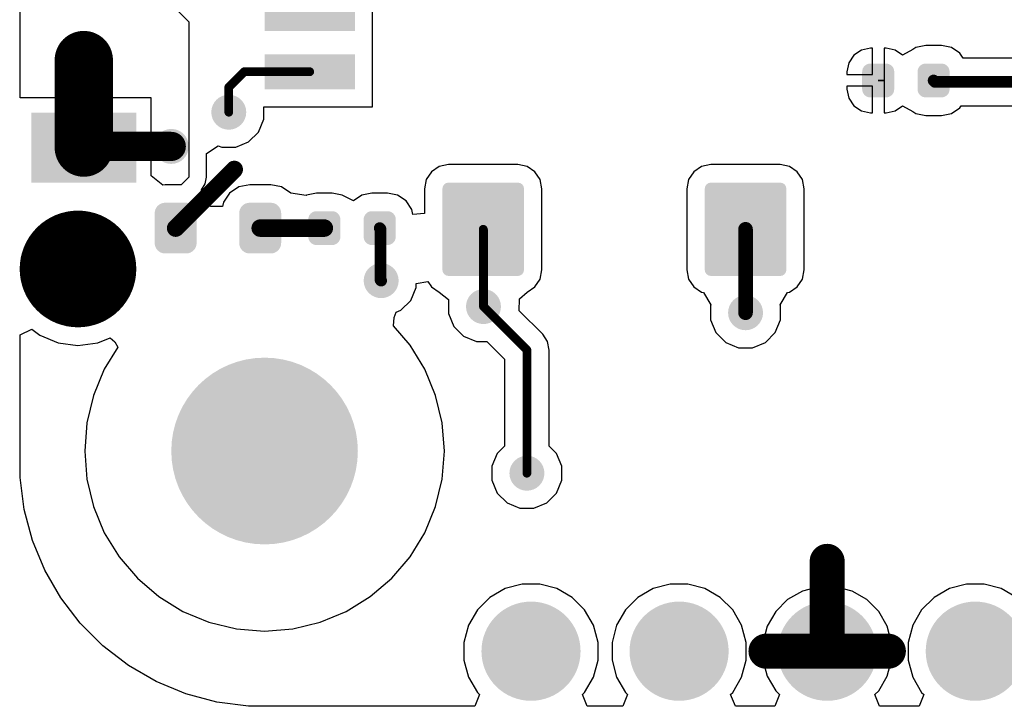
# Model space of a CAD drawing. Header units: inches. Extents: x 0.3 to 40.7, y 0.3 to 25.1.
# Tile 1 of 7: x 0.3 to 17.2, y 0.3 to 12.1. Entities that reach past the tile are written whole.
import ezdxf

# ---------------------------------------------------------------- set-up
doc = ezdxf.new("R2010")
doc.units = ezdxf.units.IN
for name, color, linetype in [('Pad Holes', 156, 'Continuous'), ('TOP', 1, 'Continuous'), ('Via Holes', 16, 'Continuous')]:
    doc.layers.add(name, color=color, linetype=linetype)

# ---------------------------------------------------------------- blocks, each defined once
blk = doc.blocks.new('RES_0402_3434')
at = {"layer": 'TOP'}
h = blk.add_hatch(color=1, dxfattribs=at)
edge = h.paths.add_edge_path()
edge.add_arc((-0.34025205, -0.14975078), 0.14024864, 270, 360)
edge.add_line((-0.20000341, -0.14975078), (-0.20000341, 0.14975078))
edge.add_arc((-0.34025205, 0.14975078), 0.14024864, 0, 90)
edge.add_line((-0.34025205, 0.28999942), (-0.60975367, 0.28999942))
edge.add_arc((-0.60975367, 0.14975078), 0.14024864, 90, 180)
edge.add_line((-0.75000231, 0.14975078), (-0.75000231, -0.14975078))
edge.add_arc((-0.60975367, -0.14975078), 0.14024864, 180, 270)
edge.add_line((-0.60975367, -0.28999942), (-0.34025205, -0.28999942))
h = blk.add_hatch(color=1, dxfattribs=at)
edge = h.paths.add_edge_path()
edge.add_arc((0.34025205, 0.14975078), 0.14024864, 90, 180)
edge.add_line((0.20000341, 0.14975078), (0.20000341, -0.14975078))
edge.add_arc((0.34025205, -0.14975078), 0.14024864, 180, 270)
edge.add_line((0.34025205, -0.28999942), (0.60975367, -0.28999942))
edge.add_arc((0.60975367, -0.14975078), 0.14024864, 270, 360)
edge.add_line((0.75000231, -0.14975078), (0.75000231, 0.14975078))
edge.add_arc((0.60975367, 0.14975078), 0.14024864, 0, 90)
edge.add_line((0.60975367, 0.28999942), (0.34025205, 0.28999942))
blk = doc.blocks.new('F_____________1___F_________1_3450')
at = {"layer": 'TOP'}
h = blk.add_hatch(color=1, dxfattribs=at)
edge = h.paths.add_edge_path()
edge.add_arc((0, 0), 0.499999, 0, 360)
for points, const_width in [([(0.499999, 0, 1), (-0.499999, 0, 1)], 1.00000054), ([(-0.7499985, 0, 1), (-0.2499995, 0, 1)], 0.499999), ([(0.2499995, 0, 1), (0.7499985, 0, 1)], 0.499999)]:
    blk.add_lwpolyline(points, format="xyb", close=True, dxfattribs=dict(at, const_width=const_width))
blk = doc.blocks.new('SM04B_SRSS_TB_LF__SN__F_________1_3464')
at = {"layer": 'TOP'}
for points in [[(-3.39999701, 2.83750131), (-2.19999687, 2.83750131), (-2.19999687, 1.03750237), (-3.39999701, 1.03750237)], [(2.20000195, 2.83750131), (3.40000209, 2.83750131), (3.40000209, 1.03750237), (2.20000195, 1.03750237)], [(-1.7999964, -1.16249958), (-1.1999976, -1.16249958), (-1.1999976, -2.71249902), (-1.7999964, -2.71249902)], [(-0.7999984, -1.16249958), (-0.1999996, -1.16249958), (-0.1999996, -2.71249902), (-0.7999984, -2.71249902)], [(0.20000468, -1.16249958), (0.80000348, -1.16249958), (0.80000348, -2.71249902), (0.20000468, -2.71249902)], [(1.20000522, -1.16249958), (1.80000402, -1.16249958), (1.80000402, -2.71249902), (1.20000522, -2.71249902)]]:
    blk.add_hatch(color=1, dxfattribs=at).paths.add_polyline_path(points)
blk = doc.blocks.new('LEDC1608X80N_AK_3466')
at = {"layer": 'TOP'}
h = blk.add_hatch(color=1, dxfattribs=at)
edge = h.paths.add_edge_path()
edge.add_arc((-0.54499891, -0.2549982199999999), 0.17999964, 270, 360)
edge.add_line((-0.36499927, -0.2549982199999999), (-0.36499927, 0.2550033))
edge.add_arc((-0.54499891, 0.2550033), 0.17999964, 0, 90)
edge.add_line((-0.54499891, 0.4350029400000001), (-0.9050007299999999, 0.4350029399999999))
edge.add_arc((-0.9050007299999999, 0.2550032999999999), 0.17999964, 90, 180)
edge.add_line((-1.08500037, 0.2550032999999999), (-1.08500037, -0.2549982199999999))
edge.add_arc((-0.9050007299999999, -0.25499822), 0.17999964, 180, 270)
edge.add_line((-0.9050007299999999, -0.43499786), (-0.54499891, -0.43499786))
h = blk.add_hatch(color=1, dxfattribs=at)
edge = h.paths.add_edge_path()
edge.add_arc((0.54499891, 0.2549982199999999), 0.17999964, 90, 180)
edge.add_line((0.36499927, 0.2549982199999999), (0.36499927, -0.2550032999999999))
edge.add_arc((0.54499891, -0.2550033), 0.17999964, 180, 270)
edge.add_line((0.54499891, -0.4350029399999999), (0.9050007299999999, -0.4350029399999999))
edge.add_arc((0.9050007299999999, -0.2550033), 0.17999964, 270, 360)
edge.add_line((1.08500037, -0.2550033), (1.08500037, 0.2549982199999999))
edge.add_arc((0.9050007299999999, 0.2549982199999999), 0.17999964, 0, 90)
edge.add_line((0.9050007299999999, 0.43499786), (0.54499891, 0.43499786))
blk = doc.blocks.new('RES_0402_3467')
at = {"layer": 'TOP'}
h = blk.add_hatch(color=1, dxfattribs=at)
edge = h.paths.add_edge_path()
edge.add_arc((-0.34025205, -0.14975078), 0.14024864, 270, 360)
edge.add_line((-0.20000341, -0.14975078), (-0.20000341, 0.14975078))
edge.add_arc((-0.34025205, 0.14975078), 0.14024864, 0, 90)
edge.add_line((-0.34025205, 0.28999942), (-0.60975367, 0.28999942))
edge.add_arc((-0.60975367, 0.14975078), 0.14024864, 90, 180)
edge.add_line((-0.75000231, 0.14975078), (-0.75000231, -0.14975078))
edge.add_arc((-0.60975367, -0.14975078), 0.14024864, 180, 270)
edge.add_line((-0.60975367, -0.28999942), (-0.34025205, -0.28999942))
h = blk.add_hatch(color=1, dxfattribs=at)
edge = h.paths.add_edge_path()
edge.add_arc((0.34024697, 0.14974824), 0.14024864, 90, 180)
edge.add_line((0.19999833, 0.14974824), (0.19999833, -0.14975332))
edge.add_arc((0.34024697, -0.14975332), 0.14024864, 180, 270)
edge.add_line((0.34024697, -0.29000196), (0.6097485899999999, -0.29000196))
edge.add_arc((0.6097485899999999, -0.14975332), 0.14024864, 270, 360)
edge.add_line((0.74999723, -0.14975332), (0.74999723, 0.14974824))
edge.add_arc((0.6097485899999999, 0.14974824), 0.14024864, 0, 90)
edge.add_line((0.6097485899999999, 0.28999688), (0.34024697, 0.28999688))
blk = doc.blocks.new('PIN_HEADER_2_54___VERT__1_10POS_3473')
at = {"layer": 'Pad Holes'}
h = blk.add_hatch(color=7, dxfattribs=at)
edge = h.paths.add_edge_path()
edge.add_arc((-11.43, 0), 0.499999, 0, 360)
h = blk.add_hatch(color=7, dxfattribs=at)
edge = h.paths.add_edge_path()
edge.add_arc((-8.889999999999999, 0), 0.499999, 0, 360)
h = blk.add_hatch(color=7, dxfattribs=at)
edge = h.paths.add_edge_path()
edge.add_arc((-6.35, 0), 0.499999, 0, 360)
h = blk.add_hatch(color=7, dxfattribs=at)
edge = h.paths.add_edge_path()
edge.add_arc((-3.81, 0), 0.499999, 0, 360)
at = {"layer": 'TOP'}
h = blk.add_hatch(color=1, dxfattribs=at)
edge = h.paths.add_edge_path()
edge.add_arc((-11.43, 0), 0.8499983, 0, 360)
h = blk.add_hatch(color=1, dxfattribs=at)
edge = h.paths.add_edge_path()
edge.add_arc((-8.889999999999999, 0), 0.8499983, 0, 360)
h = blk.add_hatch(color=1, dxfattribs=at)
edge = h.paths.add_edge_path()
edge.add_arc((-6.35, 0), 0.8499983, 0, 360)
h = blk.add_hatch(color=1, dxfattribs=at)
edge = h.paths.add_edge_path()
edge.add_arc((-3.81, 0), 0.8499983, 0, 360)
blk = doc.blocks.new('TS42_3477')
at = {"layer": 'TOP'}
h = blk.add_hatch(color=1, dxfattribs=at)
edge = h.paths.add_edge_path()
edge.add_arc((-3.5049206, 1.6549116), 0.1050036, 270, 360)
edge.add_line((-3.399917, 1.6549116), (-3.399917, 2.844952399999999))
edge.add_arc((-3.5049206, 2.844952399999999), 0.1050036, 0, 90)
edge.add_line((-3.5049206, 2.949955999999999), (-4.8948594, 2.949955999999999))
edge.add_arc((-4.8948594, 2.844952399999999), 0.1050036, 90, 180)
edge.add_line((-4.999863, 2.844952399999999), (-4.999863, 1.6549116))
edge.add_arc((-4.8948594, 1.6549116), 0.1050036, 180, 270)
edge.add_line((-4.8948594, 1.549908), (-3.5049206, 1.549908))
h = blk.add_hatch(color=1, dxfattribs=at)
edge = h.paths.add_edge_path()
edge.add_arc((4.8948594, 1.6549116), 0.1050036, 270, 360)
edge.add_line((4.999863, 1.6549116), (4.999863, 2.844952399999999))
edge.add_arc((4.8948594, 2.844952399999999), 0.1050036, 0, 90)
edge.add_line((4.8948594, 2.949955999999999), (3.5049206, 2.949955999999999))
edge.add_arc((3.5049206, 2.844952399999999), 0.1050036, 90, 180)
edge.add_line((3.399917, 2.844952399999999), (3.399917, 1.6549116))
edge.add_arc((3.5049206, 1.6549116), 0.1050036, 180, 270)
edge.add_line((3.5049206, 1.549908), (4.8948594, 1.549908))
h = blk.add_hatch(color=1, dxfattribs=at)
edge = h.paths.add_edge_path()
edge.add_arc((4.8948594, -0.5950204), 0.1050036, 270, 360)
edge.add_line((4.999863, -0.5950204), (4.999863, 0.5950203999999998))
edge.add_arc((4.8948594, 0.5950203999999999), 0.1050036, 0, 90)
edge.add_line((4.8948594, 0.7000239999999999), (3.5049206, 0.700024))
edge.add_arc((3.5049206, 0.5950204), 0.1050036, 90, 180)
edge.add_line((3.399917, 0.5950204), (3.399917, -0.5950203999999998))
edge.add_arc((3.5049206, -0.5950203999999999), 0.1050036, 180, 270)
edge.add_line((3.5049206, -0.7000239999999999), (4.8948594, -0.700024))
h = blk.add_hatch(color=1, dxfattribs=at)
edge = h.paths.add_edge_path()
edge.add_arc((-3.5049206, -2.844952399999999), 0.1050036, 270, 360)
edge.add_line((-3.399917, -2.844952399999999), (-3.399917, -1.6549116))
edge.add_arc((-3.5049206, -1.6549116), 0.1050036, 0, 90)
edge.add_line((-3.5049206, -1.549908), (-4.8948594, -1.549908))
edge.add_arc((-4.8948594, -1.6549116), 0.1050036, 90, 180)
edge.add_line((-4.999863, -1.6549116), (-4.999863, -2.844952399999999))
edge.add_arc((-4.8948594, -2.844952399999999), 0.1050036, 180, 270)
edge.add_line((-4.8948594, -2.949955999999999), (-3.5049206, -2.949955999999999))
h = blk.add_hatch(color=1, dxfattribs=at)
edge = h.paths.add_edge_path()
edge.add_arc((4.8948594, -2.844952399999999), 0.1050036, 270, 360)
edge.add_line((4.999863, -2.844952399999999), (4.999863, -1.6549116))
edge.add_arc((4.8948594, -1.6549116), 0.1050036, 0, 90)
edge.add_line((4.8948594, -1.549908), (3.5049206, -1.549908))
edge.add_arc((3.5049206, -1.6549116), 0.1050036, 90, 180)
edge.add_line((3.399917, -1.6549116), (3.399917, -2.844952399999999))
edge.add_arc((3.5049206, -2.844952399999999), 0.1050036, 180, 270)
edge.add_line((3.5049206, -2.949955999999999), (4.8948594, -2.949955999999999))

msp = doc.modelspace()

# ---------------------------------------------------------------- hatches: boundary and pattern name
at = {"layer": 'Pad Holes'}
h = msp.add_hatch(color=7, dxfattribs=at)
edge = h.paths.add_edge_path()
edge.add_arc((4.500013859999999, 4.68001096), 1.59999934, 0, 360)
at = {"layer": 'TOP'}
h = msp.add_hatch(color=1, dxfattribs=at)
edge = h.paths.add_edge_path()
edge.add_arc((3.88610094, 10.48610044), 0.2999994, 0, 360)
h = msp.add_hatch(color=1, dxfattribs=at)
edge = h.paths.add_edge_path()
edge.add_arc((2.89999928, 9.900000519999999), 0.2999994, 0, 360)
h = msp.add_hatch(color=1, dxfattribs=at)
edge = h.paths.add_edge_path()
edge.add_arc((6.4999997, 7.600000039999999), 0.2999994, 0, 360)
h = msp.add_hatch(color=1, dxfattribs=at)
edge = h.paths.add_edge_path()
edge.add_arc((8.254812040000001, 7.155558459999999), 0.2999994, 0, 360)
h = msp.add_hatch(color=1, dxfattribs=at)
edge = h.paths.add_edge_path()
edge.add_arc((12.74995672, 7.04995542), 0.2999994, 0, 360)
h = msp.add_hatch(color=1, dxfattribs=at)
edge = h.paths.add_edge_path()
edge.add_arc((4.500013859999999, 4.68001096), 1.49999954, 0, 360)
h = msp.add_hatch(color=1, dxfattribs=at)
edge = h.paths.add_edge_path()
edge.add_arc((8.99999978, 4.29999902), 0.2999994, 0, 360)
at = {"layer": 'Via Holes'}
h = msp.add_hatch(color=7, dxfattribs=at)
edge = h.paths.add_edge_path()
edge.add_arc((3.88610094, 10.48610044), 0.1499997, 0, 360)
h = msp.add_hatch(color=7, dxfattribs=at)
edge = h.paths.add_edge_path()
edge.add_arc((2.89999928, 9.900000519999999), 0.1499997, 0, 360)
h = msp.add_hatch(color=7, dxfattribs=at)
edge = h.paths.add_edge_path()
edge.add_arc((6.4999997, 7.600000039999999), 0.1499997, 0, 360)
h = msp.add_hatch(color=7, dxfattribs=at)
edge = h.paths.add_edge_path()
edge.add_arc((8.254812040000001, 7.155558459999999), 0.1499997, 0, 360)
h = msp.add_hatch(color=7, dxfattribs=at)
edge = h.paths.add_edge_path()
edge.add_arc((12.74995672, 7.04995542), 0.1499997, 0, 360)
h = msp.add_hatch(color=7, dxfattribs=at)
edge = h.paths.add_edge_path()
edge.add_arc((8.99999978, 4.29999902), 0.1499997, 0, 360)

# ---------------------------------------------------------------- linework, layer by layer
at = {"layer": 'TOP'}
for p, q in [((0.3058795, 10.73401206), (0.30587696, 14.62601342)), ((6.34949962, 11.5800124), (6.34949962, 12.78001)), ((2.93751, 12.3000008), (3.20001392, 12.03749688)), ((3.20001392, 12.03749688), (3.20001392, 9.37390302)), ((6.34949962, 10.5800144), (6.34949962, 11.5800124)), ((14.73637642, 11.55112244), (14.6059652, 11.46398774)), ((14.8902039, 11.58172182), (14.73637642, 11.55112244)), ((14.92495364, 11.58172182), (14.8902039, 11.58172182)), ((14.92495364, 11.12999806), (14.92495364, 11.58172182)), ((15.15970298, 11.58172182), (15.12495324, 11.58172182)), ((15.12495324, 11.58172182), (15.12495324, 11.02999826)), ((15.31353046, 11.55112244), (15.15970298, 11.58172182)), ((15.44393914, 11.46398774), (15.31353046, 11.55112244)), ((15.6192601, 11.5615974), (15.44393914, 11.46398774)), ((15.66843196, 11.59445484), (15.6192601, 11.5615974)), ((15.84020962, 11.62862292), (15.66843196, 11.59445484)), ((16.1097087, 11.62862292), (15.84020962, 11.62862292)), ((16.28148636, 11.59445484), (16.1097087, 11.62862292)), ((16.42710964, 11.49714998), (16.28148636, 11.59445484)), ((16.48339858, 11.41290834), (16.42710964, 11.49714998)), ((14.5188305, 11.33357652), (14.48823112, 11.17974904)), ((14.6059652, 11.46398774), (14.5188305, 11.33357652)), ((18.08116018, 11.41290834), (16.48339858, 11.41290834)), ((14.48823112, 11.17974904), (14.48823112, 11.12999806)), ((14.48823112, 11.12999806), (14.92495364, 11.12999806)), ((15.12495324, 11.02999826), (15.02495344, 11.02999826)), ((15.02495344, 11.02999826), (15.02495344, 11.02999826)), ((15.02495344, 11.02999826), (15.12495324, 11.02999826)), ((15.12495324, 11.02999826), (15.12495324, 10.4782747)), ((14.92495364, 10.92999846), (14.48823112, 10.92999846)), ((14.48823112, 10.92999846), (14.48823112, 10.88024748)), ((14.48823112, 10.88024748), (14.5188305, 10.72642)), ((14.92495364, 10.4782747), (14.92495364, 10.92999846)), ((1.29949956, 10.73401206), (0.3058795, 10.73401206)), ((1.29949956, 9.88001326), (1.29949956, 10.73401206)), ((2.55349756, 10.73401206), (1.49949916, 10.73401206)), ((1.49949916, 10.73401206), (1.49949916, 9.98001306)), ((2.55349756, 9.98001306), (2.55349756, 10.73401206)), ((14.5188305, 10.72642), (14.6059652, 10.59600878)), ((4.486099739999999, 10.36675346), (4.486099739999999, 10.5800144)), ((4.486099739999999, 10.5800144), (6.34949962, 10.5800144)), ((14.6059652, 10.59600878), (14.73637642, 10.50887408)), ((14.73637642, 10.50887408), (14.8902039, 10.4782747)), ((14.8902039, 10.4782747), (14.92495364, 10.4782747)), ((15.12495324, 10.4782747), (15.15970298, 10.4782747)), ((15.15970298, 10.4782747), (15.31353046, 10.50887408)), ((15.31353046, 10.50887408), (15.44393914, 10.59600878)), ((15.44393914, 10.59600878), (15.6192601, 10.49839912)), ((15.6192601, 10.49839912), (15.66843196, 10.46554168)), ((16.28148636, 10.46554168), (16.42710964, 10.56284654)), ((16.42710964, 10.56284654), (16.45008902, 10.59723814)), ((16.45008902, 10.59723814), (17.84225794, 10.59723814)), ((4.39475626, 10.14622812), (4.486099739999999, 10.36675346)), ((15.66843196, 10.46554168), (15.84020962, 10.4313736)), ((15.84020962, 10.4313736), (16.1097087, 10.4313736)), ((16.1097087, 10.4313736), (16.28148636, 10.46554168)), ((4.22597326, 9.97744512), (4.39475626, 10.14622812)), ((1.49949916, 9.98001306), (2.55349756, 9.98001306)), ((4.00544792, 9.88610164), (4.22597326, 9.97744512)), ((1.39949936, 9.88001326), (1.29949956, 9.88001326)), ((1.39949936, 9.78001346), (1.39949936, 9.88001326)), ((3.505890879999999, 9.77767412), (3.70589302, 9.911311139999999)), ((3.70589302, 9.911311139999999), (3.76675396, 9.88610164)), ((3.76675396, 9.88610164), (4.00544792, 9.88610164)), ((2.55349756, 9.78001346), (1.39949936, 9.78001346)), ((2.55349756, 9.39317908), (2.55349756, 9.78001346)), ((3.505890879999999, 9.37391572), (3.505890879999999, 9.77767412)), ((7.36308154, 9.467080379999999), (7.273566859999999, 9.333113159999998)), ((7.49704876, 9.55659506), (7.36308154, 9.467080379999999)), ((7.655072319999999, 9.58802756), (7.49704876, 9.55659506)), ((8.84511312, 9.58802756), (7.655072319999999, 9.58802756)), ((9.003136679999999, 9.55659506), (8.84511312, 9.58802756)), ((9.1371039, 9.467080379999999), (9.003136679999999, 9.55659506)), ((9.226618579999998, 9.333113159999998), (9.1371039, 9.467080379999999)), ((11.86294554, 9.467080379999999), (11.77343086, 9.333113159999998)), ((11.99691276, 9.55659506), (11.86294554, 9.467080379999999)), ((12.15493632, 9.58802756), (11.99691276, 9.55659506)), ((13.34497712, 9.58802756), (12.15493632, 9.58802756)), ((13.50300068, 9.55659506), (13.34497712, 9.58802756)), ((13.6369679, 9.467080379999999), (13.50300068, 9.55659506)), ((13.72648258, 9.333113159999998), (13.6369679, 9.467080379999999)), ((2.7534997, 9.23617406), (2.55349756, 9.39317908)), ((3.20001392, 9.37390302), (3.07053996, 9.24442906)), ((3.4826067, 9.25684966), (3.50589342, 9.37390302)), ((3.50589342, 9.37390302), (3.505890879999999, 9.37391572)), ((7.273566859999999, 9.333113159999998), (7.242134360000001, 9.1750896)), ((9.25805108, 9.1750896), (9.226618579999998, 9.333113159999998)), ((11.77343086, 9.333113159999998), (11.74199836, 9.1750896)), ((13.75791508, 9.1750896), (13.72648258, 9.333113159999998)), ((2.79500076, 9.24442906), (2.7534997, 9.23617406)), ((3.07053996, 9.24442906), (2.79500076, 9.24442906)), ((3.41630254, 9.15761694), (3.4826067, 9.25684966)), ((3.42212422, 9.09850352), (3.41630254, 9.15761694)), ((4.057713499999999, 9.207169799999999), (3.898940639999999, 9.10108162)), ((4.245000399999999, 9.244423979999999), (4.057713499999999, 9.207169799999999)), ((4.60499968, 9.244423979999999), (4.245000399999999, 9.244423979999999)), ((4.79228658, 9.207169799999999), (4.60499968, 9.244423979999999)), ((4.951056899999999, 9.10108416), (4.79228658, 9.207169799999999)), ((7.242134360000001, 9.1750896), (7.242134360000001, 8.752387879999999)), ((9.25805108, 7.785150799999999), (9.25805108, 9.1750896)), ((11.74199836, 9.1750896), (11.74199836, 7.785150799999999)), ((13.75791508, 7.785150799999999), (13.75791508, 9.1750896)), ((3.46789502, 9.06792192), (3.42212422, 9.09850352)), ((3.56381812, 8.924363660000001), (3.46789502, 9.06792192)), ((3.898940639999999, 9.10108162), (3.79285246, 8.94230876)), ((5.214071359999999, 9.06154144), (4.951056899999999, 9.10108416)), ((5.21847572, 9.064482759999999), (5.214071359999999, 9.06154144)), ((5.39025338, 9.09865084), (5.21847572, 9.064482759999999)), ((5.659752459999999, 9.09865084), (5.39025338, 9.09865084)), ((5.83153012, 9.064482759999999), (5.659752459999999, 9.09865084)), ((5.84245466, 9.0571828), (5.83153012, 9.064482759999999)), ((6.02285562, 8.967175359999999), (5.84245466, 9.0571828)), ((6.16847636, 9.06448022), (6.02285562, 8.967175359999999)), ((6.34025402, 9.098648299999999), (6.16847636, 9.06448022)), ((6.609753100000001, 9.098648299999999), (6.34025402, 9.098648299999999)), ((6.781530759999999, 9.06448022), (6.609753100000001, 9.098648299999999)), ((6.92715404, 8.967175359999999), (6.781530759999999, 9.06448022)), ((7.0244589, 8.821552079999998), (6.92715404, 8.967175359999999)), ((3.574590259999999, 8.870203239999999), (3.56381812, 8.924363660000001)), ((3.77850908, 8.870203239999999), (3.574590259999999, 8.870203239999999)), ((3.79285246, 8.94230876), (3.77850908, 8.870203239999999)), ((7.042134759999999, 8.73269018), (7.0244589, 8.821552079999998)), ((7.242134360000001, 8.752387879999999), (7.042134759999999, 8.73269018)), ((9.226618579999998, 7.62712724), (9.25805108, 7.785150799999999)), ((11.74199836, 7.785150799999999), (11.77343086, 7.62712724)), ((13.72648258, 7.62712724), (13.75791508, 7.785150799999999)), ((9.1371039, 7.493160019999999), (9.226618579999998, 7.62712724)), ((11.77343086, 7.62712724), (11.86294554, 7.493160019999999)), ((13.6369679, 7.493160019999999), (13.72648258, 7.62712724)), ((7.008655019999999, 7.26012772), (7.099998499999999, 7.48065306)), ((7.099998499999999, 7.55258586), (7.299998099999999, 7.58756928)), ((7.099998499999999, 7.48065306), (7.099998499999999, 7.55258586)), ((7.299998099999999, 7.58756928), (7.36308154, 7.493160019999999)), ((7.36308154, 7.493160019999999), (7.49704622, 7.40364534)), ((9.00313922, 7.40364534), (9.1371039, 7.493160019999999)), ((11.86294554, 7.493160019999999), (11.99691276, 7.40364534)), ((13.50300068, 7.40364534), (13.6369679, 7.493160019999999)), ((7.49704622, 7.40364534), (7.654813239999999, 7.274902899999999)), ((7.654813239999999, 7.274902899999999), (7.654813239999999, 7.03621148)), ((8.866934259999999, 7.084151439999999), (8.87148086, 7.289370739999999)), ((8.87148086, 7.289370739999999), (9.00313922, 7.40364534)), ((11.99691276, 7.40364534), (12.02798458, 7.39746552)), ((12.02798458, 7.39746552), (12.15606154, 7.184039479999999)), ((13.3438519, 7.184039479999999), (13.47192886, 7.39746552)), ((13.47192886, 7.39746552), (13.50300068, 7.40364534)), ((6.839872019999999, 7.091344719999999), (7.008655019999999, 7.26012772)), ((12.15606154, 7.184039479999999), (12.14995792, 7.169302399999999)), ((12.14995792, 7.169302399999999), (12.14995792, 6.930608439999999)), ((13.34995552, 7.169302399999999), (13.3438519, 7.184039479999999)), ((13.34995552, 6.930608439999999), (13.34995552, 7.169302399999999)), ((6.71388802, 6.822681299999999), (6.72271198, 6.96645546)), ((6.72271198, 6.96645546), (6.758774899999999, 7.057753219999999)), ((6.758774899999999, 7.057753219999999), (6.839872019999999, 7.091344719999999)), ((7.654813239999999, 7.03621148), (7.746156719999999, 6.81568614)), ((9.270357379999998, 6.680728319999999), (8.866934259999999, 7.084151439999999)), ((12.14995792, 6.930608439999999), (12.2413014, 6.710083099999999)), ((13.25861204, 6.710083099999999), (13.34995552, 6.930608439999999)), ((0.3058795, 6.6721101), (0.5058791, 6.770738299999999)), ((0.5058791, 6.770738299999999), (0.64439292, 6.664454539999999)), ((6.99543178, 6.4930401), (6.71388802, 6.822681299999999)), ((7.746156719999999, 6.81568614), (7.91493972, 6.64690314)), ((0.3058795, 4.50000116), (0.3058795, 6.6721101)), ((0.64439292, 6.664454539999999), (0.9606330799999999, 6.533464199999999)), ((1.6393668, 6.533464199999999), (1.85207148, 6.621569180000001)), ((1.85207148, 6.621569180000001), (1.9324574, 6.553829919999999)), ((7.91493972, 6.64690314), (8.13546506, 6.55555966)), ((9.353240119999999, 6.55668742), (9.270357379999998, 6.680728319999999)), ((12.2413014, 6.710083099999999), (12.4100844, 6.5413001)), ((13.08982904, 6.5413001), (13.25861204, 6.710083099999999)), ((0.9606330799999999, 6.533464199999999), (1.29999994, 6.4887856)), ((1.29999994, 6.4887856), (1.6393668, 6.533464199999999)), ((1.98425054, 6.459839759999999), (1.7516983, 6.08034852)), ((1.9324574, 6.553829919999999), (1.98425054, 6.459839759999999)), ((7.248329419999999, 6.08034852), (6.99543178, 6.4930401)), ((8.13546506, 6.55555966), (8.31409564, 6.55555966)), ((8.31409564, 6.55555966), (8.61765612, 6.251999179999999)), ((9.38234344, 6.41037072), (9.353240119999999, 6.55668742)), ((12.4100844, 6.5413001), (12.63060974, 6.449956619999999)), ((12.63060974, 6.449956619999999), (12.8693037, 6.449956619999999)), ((12.8693037, 6.449956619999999), (13.08982904, 6.5413001)), ((8.61765612, 6.251999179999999), (8.61765612, 4.766183)), ((9.38234344, 4.766183), (9.38234344, 6.41037072)), ((1.7516983, 6.08034852), (1.56647388, 5.63317644)), ((7.43355384, 5.63317644), (7.248329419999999, 6.08034852)), ((1.56647388, 5.63317644), (1.45348198, 5.16253476)), ((7.546545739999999, 5.16253476), (7.43355384, 5.63317644)), ((1.45348198, 5.16253476), (1.41550644, 4.68001096)), ((7.58452128, 4.68001096), (7.546545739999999, 5.16253476)), ((8.61765612, 4.766183), (8.49134446, 4.63987134)), ((9.508655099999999, 4.63987134), (9.38234344, 4.766183)), ((1.41550644, 4.68001096), (1.45348198, 4.19748716)), ((7.546545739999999, 4.19748716), (7.58452128, 4.68001096)), ((8.49134446, 4.63987134), (8.40000098, 4.419346)), ((9.59999858, 4.419346), (9.508655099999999, 4.63987134)), ((0.3058795, 4.22510458), (0.3058795, 4.50000116)), ((8.40000098, 4.419346), (8.40000098, 4.18065204)), ((9.59999858, 4.18065204), (9.59999858, 4.419346)), ((0.37764212, 3.68001296), (0.3058795, 4.22510458)), ((1.45348198, 4.19748716), (1.56647388, 3.72684548)), ((7.43355384, 3.72684548), (7.546545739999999, 4.19748716)), ((8.40000098, 4.18065204), (8.49134446, 3.9601267)), ((9.508655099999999, 3.9601267), (9.59999858, 4.18065204)), ((8.49134446, 3.9601267), (8.660127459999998, 3.7913437)), ((9.339872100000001, 3.7913437), (9.508655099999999, 3.9601267)), ((1.56647388, 3.72684548), (1.7516983, 3.2796734)), ((7.248329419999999, 3.2796734), (7.43355384, 3.72684548)), ((8.660127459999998, 3.7913437), (8.8806528, 3.70000022)), ((9.119346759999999, 3.70000022), (9.339872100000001, 3.7913437)), ((0.51994054, 3.1489396), (0.37764212, 3.68001296)), ((8.8806528, 3.70000022), (9.119346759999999, 3.70000022)), ((1.7516983, 3.2796734), (2.00459594, 2.86698182)), ((6.99543178, 2.86698182), (7.248329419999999, 3.2796734)), ((0.7303389, 2.64099802), (0.51994054, 3.1489396)), ((2.00459594, 2.86698182), (2.31893872, 2.49893582)), ((6.681089, 2.49893582), (6.99543178, 2.86698182)), ((1.00523294, 2.16486486), (0.7303389, 2.64099802)), ((2.31893872, 2.49893582), (2.68698472, 2.18459304)), ((6.313043, 2.18459304), (6.681089, 2.49893582)), ((8.918625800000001, 2.4000079), (8.62614226, 2.32163874)), ((9.221424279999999, 2.4000079), (8.918625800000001, 2.4000079)), ((9.51390782, 2.32163874), (9.221424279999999, 2.4000079)), ((11.4586258, 2.4000079), (11.16614226, 2.32163874)), ((11.76142428, 2.4000079), (11.4586258, 2.4000079)), ((12.05390782, 2.32163874), (11.76142428, 2.4000079)), ((16.5386258, 2.4000079), (16.24614226, 2.32163874)), ((16.84142428, 2.4000079), (16.5386258, 2.4000079)), ((17.13390782, 2.32163874), (16.84142428, 2.4000079)), ((8.62614226, 2.32163874), (8.36391012, 2.17023696)), ((9.77613996, 2.17023696), (9.51390782, 2.32163874)), ((11.16614226, 2.32163874), (10.90391012, 2.17023696)), ((12.31613996, 2.17023696), (12.05390782, 2.32163874)), ((13.72389686, 2.2787737), (13.47215238, 2.13342982)), ((14.00468116, 2.3540085), (13.72389686, 2.2787737)), ((14.05002524, 2.3540085), (14.00468116, 2.3540085)), ((14.05002524, 1.35001), (14.05002524, 2.3540085)), ((14.29536892, 2.3540085), (14.25002484, 2.3540085)), ((14.25002484, 2.3540085), (14.25002484, 1.35001)), ((14.57615322, 2.2787737), (14.29536892, 2.3540085)), ((14.8278977, 2.13342982), (14.57615322, 2.2787737)), ((16.24614226, 2.32163874), (15.98391012, 2.17023696)), ((17.39613996, 2.17023696), (17.13390782, 2.32163874)), ((1.33992112, 1.72869098), (1.00523294, 2.16486486)), ((2.68698472, 2.18459304), (3.0996763, 1.9316954)), ((5.90035142, 1.9316954), (6.313043, 2.18459304)), ((8.36391012, 2.17023696), (8.149798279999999, 1.95612512)), ((9.9902518, 1.95612512), (9.77613996, 2.17023696)), ((10.90391012, 2.17023696), (10.68979828, 1.95612512)), ((12.5302518, 1.95612512), (12.31613996, 2.17023696)), ((13.47215238, 2.13342982), (13.26660542, 1.92788286)), ((15.03344466, 1.92788286), (14.8278977, 2.13342982)), ((15.98391012, 2.17023696), (15.76979828, 1.95612512)), ((3.0996763, 1.9316954), (3.54684838, 1.74647098)), ((5.453179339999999, 1.74647098), (5.90035142, 1.9316954)), ((8.149798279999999, 1.95612512), (7.998396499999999, 1.69389298)), ((10.14165358, 1.69389298), (9.9902518, 1.95612512)), ((10.68979828, 1.95612512), (10.5383965, 1.69389298)), ((12.68165358, 1.69389298), (12.5302518, 1.95612512)), ((13.26660542, 1.92788286), (13.12126154, 1.67613838)), ((15.17878854, 1.67613838), (15.03344466, 1.92788286)), ((15.76979828, 1.95612512), (15.6183965, 1.69389298)), ((1.72870368, 1.33990842), (1.33992112, 1.72869098)), ((3.54684838, 1.74647098), (4.01749006, 1.63347908)), ((4.982537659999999, 1.63347908), (5.453179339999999, 1.74647098)), ((7.998396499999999, 1.69389298), (7.920027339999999, 1.40140944)), ((10.22002274, 1.40140944), (10.14165358, 1.69389298)), ((10.5383965, 1.69389298), (10.46002734, 1.40140944)), ((12.76002274, 1.40140944), (12.68165358, 1.69389298)), ((15.6183965, 1.69389298), (15.54002734, 1.40140944)), ((4.01749006, 1.63347908), (4.500013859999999, 1.59550354)), ((4.500013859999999, 1.59550354), (4.982537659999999, 1.63347908)), ((13.12126154, 1.67613838), (13.04602674, 1.39535408)), ((15.25402334, 1.39535408), (15.17878854, 1.67613838)), ((7.920027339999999, 1.40140944), (7.920027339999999, 1.09861096)), ((10.22002274, 1.09861096), (10.22002274, 1.40140944)), ((10.46002734, 1.40140944), (10.46002734, 1.09861096)), ((12.76002274, 1.09861096), (12.76002274, 1.40140944)), ((13.04602674, 1.39535408), (13.04602674, 1.35001)), ((15.25402334, 1.35001), (15.25402334, 1.39535408)), ((15.54002734, 1.40140944), (15.54002734, 1.09861096)), ((2.16488772, 1.00521516), (1.72870368, 1.33990842)), ((13.04602674, 1.35001), (14.05002524, 1.35001)), ((14.25002484, 1.35001), (15.25402334, 1.35001)), ((7.920027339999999, 1.09861096), (7.998396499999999, 0.80612742)), ((10.14165358, 0.80612742), (10.22002274, 1.09861096)), ((10.46002734, 1.09861096), (10.5383965, 0.80612742)), ((12.68165358, 0.80612742), (12.76002274, 1.09861096)), ((15.25402334, 1.1500104), (13.04602674, 1.1500104)), ((13.04602674, 1.1500104), (13.04602674, 1.10466632)), ((13.04602674, 1.10466632), (13.12126154, 0.82388202)), ((15.17878854, 0.82388202), (15.25402334, 1.10466632)), ((15.25402334, 1.10466632), (15.25402334, 1.1500104)), ((15.54002734, 1.09861096), (15.6183965, 0.80612742)), ((2.64101072, 0.7303261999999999), (2.16488772, 1.00521516)), ((3.1489523, 0.51992784), (2.64101072, 0.7303261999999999)), ((7.998396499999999, 0.80612742), (8.149798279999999, 0.54389528)), ((9.9902518, 0.54389528), (10.14165358, 0.80612742)), ((10.5383965, 0.80612742), (10.68979828, 0.54389528)), ((12.5302518, 0.54389528), (12.68165358, 0.80612742)), ((13.12126154, 0.82388202), (13.26660542, 0.5721375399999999)), ((15.03344466, 0.5721375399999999), (15.17878854, 0.82388202)), ((15.6183965, 0.80612742), (15.76979828, 0.54389528)), ((3.68002058, 0.37762942), (3.1489523, 0.51992784)), ((8.149798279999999, 0.54389528), (8.18782716, 0.5058663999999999)), ((9.952222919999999, 0.5058663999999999), (9.9902518, 0.54389528)), ((10.68979828, 0.54389528), (10.72782716, 0.5058663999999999)), ((12.49222292, 0.5058663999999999), (12.5302518, 0.54389528)), ((13.26660542, 0.5721375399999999), (13.33287402, 0.5058689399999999)), ((14.96717606, 0.5058689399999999), (15.03344466, 0.5721375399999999)), ((15.76979828, 0.54389528), (15.80782462, 0.5058689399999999)), ((4.22511982, 0.3058668), (3.68002058, 0.37762942)), ((8.18782716, 0.5058663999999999), (8.104985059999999, 0.3058642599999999)), ((10.03506502, 0.3058668), (9.952222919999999, 0.5058663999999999)), ((10.72782716, 0.5058663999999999), (10.64498252, 0.3058668)), ((12.57506756, 0.3058668), (12.49222292, 0.5058663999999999)), ((13.33287402, 0.5058689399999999), (13.25003192, 0.3058668)), ((15.05001816, 0.3058668), (14.96717606, 0.5058689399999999)), ((15.80782462, 0.5058689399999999), (15.72498252, 0.3058668)), ((4.5000164, 0.3058642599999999), (4.22511982, 0.3058668)), ((8.104985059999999, 0.3058642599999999), (4.5000164, 0.3058642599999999)), ((10.64498252, 0.3058668), (10.03506502, 0.3058668)), ((13.25003192, 0.3058668), (12.57506756, 0.3058668)), ((15.72498252, 0.3058668), (15.05001816, 0.3058668))]:
    msp.add_line(p, q, dxfattribs=at)
for points, const_width in [([(1.39949936, 9.88001326), (1.39949936, 11.37948194)], 1.00000054), ([(3.88610094, 10.91569572), (4.150418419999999, 11.1800132)], 0.1499997), ([(4.150418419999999, 11.1800132), (5.274500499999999, 11.1800132)], 0.1499997), ([(3.88610094, 10.48610044), (3.88610094, 10.91569572)], 0.1499997), ([(15.97495916, 11.02999826), (15.99988418, 11.00507324)], 0.1999996), ([(15.99988418, 11.00507324), (18.25009304, 11.00507324)], 0.1999996), ([(1.39949936, 9.88001326), (1.41948662, 9.900000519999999)], 0.499999), ([(1.41948662, 9.900000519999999), (2.89999928, 9.900000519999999)], 0.499999), ([(2.9750004, 8.50002618), (3.97998188, 9.50500766)], 0.2999994), ([(4.42500004, 8.5000211), (5.52499784, 8.5000211)], 0.2999994), ([(5.52499784, 8.5000211), (5.52500292, 8.50002618)], 0.2999994), ([(6.47500356, 8.50002364), (6.4875029, 8.4875243)], 0.1999996), ([(6.4875029, 7.612496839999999), (6.4875029, 8.4875243)], 0.1999996), ([(8.25009272, 8.4801202), (8.254812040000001, 8.47540088)], 0.1499997), ([(8.254812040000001, 7.155558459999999), (8.254812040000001, 8.47540088)], 0.1499997), ([(12.74995672, 7.04995542), (12.74995672, 8.4801202)], 0.2499995), ([(6.4875029, 7.612496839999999), (6.4999997, 7.600000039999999)], 0.1999996), ([(8.254812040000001, 7.155558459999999), (8.99999978, 6.41037072)], 0.1499997), ([(8.99999978, 4.29999902), (8.99999978, 6.41037072)], 0.1499997), ([(14.15002504, 1.2500102), (14.15002504, 2.79002236)], 0.5999987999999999), ([(13.1000373, 1.2500102), (14.15002504, 1.2500102)], 0.5999987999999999), ([(14.15002504, 1.2500102), (15.20001278, 1.2500102)], 0.5999987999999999)]:
    msp.add_lwpolyline(points, dxfattribs=dict(at, const_width=const_width))
for points, const_width in [([(1.14949986, 11.37948194, 1), (1.64949886, 11.37948194, 1)], 0.499999), ([(4.11291786, 11.1800132, 1), (4.187918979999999, 11.1800132, 1)], 0.07499858), ([(4.11291786, 11.1800132, 1), (4.187918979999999, 11.1800132, 1)], 0.07499858), ([(5.23699994, 11.1800132, 1), (5.31200106, 11.1800132, 1)], 0.07499858), ([(3.84860038, 10.91569572, 1), (3.9236015, 10.91569572, 1)], 0.07499858), ([(3.84860038, 10.91569572, 1), (3.9236015, 10.91569572, 1)], 0.07499858), ([(15.92495926, 11.02999826, 1), (16.02495906, 11.02999826, 1)], 0.0999998), ([(15.94988428, 11.00507324, 1), (16.04988408, 11.00507324, 1)], 0.0999998), ([(15.94988428, 11.00507324, 1), (16.04988408, 11.00507324, 1)], 0.0999998), ([(3.84860038, 10.48610044, 1), (3.9236015, 10.48610044, 1)], 0.07499858), ([(1.14949986, 9.88001326, 1), (1.64949886, 9.88001326, 1)], 0.499999), ([(1.29448814, 9.900000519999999, 1), (1.5444851, 9.900000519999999, 1)], 0.2499995), ([(1.29448814, 9.900000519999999, 1), (1.5444851, 9.900000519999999, 1)], 0.2499995), ([(2.7750008, 9.900000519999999, 1), (3.02499776, 9.900000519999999, 1)], 0.2499995), ([(1.27450088, 9.88001326, 1), (1.52449784, 9.88001326, 1)], 0.2499995), ([(3.9049833, 9.50500766, 1), (4.05498046, 9.50500766, 1)], 0.1499997), ([(2.90000182, 8.50002618, 1), (3.04999898, 8.50002618, 1)], 0.1499997), ([(4.35000146, 8.5000211, 1), (4.49999862, 8.5000211, 1)], 0.1499997), ([(5.44999926, 8.5000211, 1), (5.59999642, 8.5000211, 1)], 0.1499997), ([(5.44999926, 8.5000211, 1), (5.59999642, 8.5000211, 1)], 0.1499997), ([(5.45000434, 8.50002618, 1), (5.600001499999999, 8.50002618, 1)], 0.1499997), ([(6.425003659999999, 8.50002364, 1), (6.52500346, 8.50002364, 1)], 0.0999998), ([(6.437502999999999, 8.4875243, 1), (6.5375028, 8.4875243, 1)], 0.0999998), ([(6.437502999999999, 8.4875243, 1), (6.5375028, 8.4875243, 1)], 0.0999998), ([(8.21259216, 8.4801202, 1), (8.28759328, 8.4801202, 1)], 0.07499858), ([(8.21731148, 8.47540088, 1), (8.292312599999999, 8.47540088, 1)], 0.07499858), ([(8.21731148, 8.47540088, 1), (8.292312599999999, 8.47540088, 1)], 0.07499858), ([(12.68745748, 8.4801202, 1), (12.81245596, 8.4801202, 1)], 0.12499848), ([(6.437502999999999, 7.612496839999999, 1), (6.5375028, 7.612496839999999, 1)], 0.0999998), ([(6.437502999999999, 7.612496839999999, 1), (6.5375028, 7.612496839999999, 1)], 0.0999998), ([(6.449999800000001, 7.600000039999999, 1), (6.5499996, 7.600000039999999, 1)], 0.0999998), ([(8.21731148, 7.155558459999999, 1), (8.292312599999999, 7.155558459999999, 1)], 0.07499858), ([(8.21731148, 7.155558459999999, 1), (8.292312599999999, 7.155558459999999, 1)], 0.07499858), ([(12.68745748, 7.04995542, 1), (12.81245596, 7.04995542, 1)], 0.12499848), ([(8.96249922, 6.41037072, 1), (9.03750034, 6.41037072, 1)], 0.07499858), ([(8.96249922, 6.41037072, 1), (9.03750034, 6.41037072, 1)], 0.07499858), ([(8.96249922, 4.29999902, 1), (9.03750034, 4.29999902, 1)], 0.07499858), ([(14.00002534, 2.79002236, 1), (14.30002474, 2.79002236, 1)], 0.2999994), ([(12.9500376, 1.2500102, 1), (13.250037, 1.2500102, 1)], 0.2999994), ([(14.00002534, 1.2500102, 1), (14.30002474, 1.2500102, 1)], 0.2999994), ([(14.00002534, 1.2500102, 1), (14.30002474, 1.2500102, 1)], 0.2999994), ([(14.00002534, 1.2500102, 1), (14.30002474, 1.2500102, 1)], 0.2999994), ([(15.05001308, 1.2500102, 1), (15.35001248, 1.2500102, 1)], 0.2999994)]:
    msp.add_lwpolyline(points, format="xyb", close=True, dxfattribs=dict(at, const_width=const_width))

# ---------------------------------------------------------------- block references
for name, p, rotation in [('TS42_3477', (10.50002472, 12.6800102), 90), ('SM04B_SRSS_TB_LF__SN__F_________1_3464', (3.3370012, 12.6800102), 90), ('RES_0402_3434', (15.4999563, 11.02999826), 180), ('F_____________1___F_________1_3450', (1.29999994, 7.799999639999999), 270), ('LEDC1608X80N_AK_3466', (3.70000022, 8.50002364), 180), ('RES_0402_3467', (6.000000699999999, 8.50002364), 180)]:
    msp.add_blockref(name, p, dxfattribs=dict(rotation=rotation))
msp.add_blockref('PIN_HEADER_2_54___VERT__1_10POS_3473', (20.50002504, 1.2500102))

doc.saveas('drawing.dxf')
